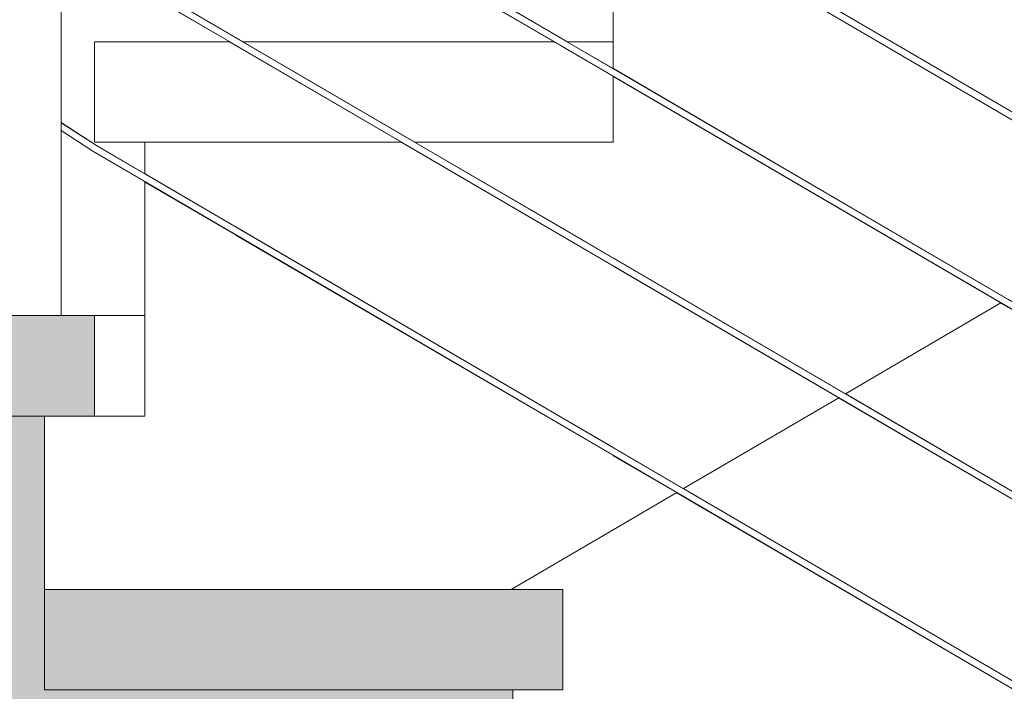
# Model space of a CAD drawing. Header units: millimetres. Extents: x -126680 to -83680, y 18016 to 39016.
# Tile 81 of 121: x -110314 to -109725, y 30888 to 31289. Entities that reach past the tile are written whole.
import ezdxf

# ---------------------------------------------------------------- set-up
doc = ezdxf.new("R2010")
doc.units = ezdxf.units.MM
doc.header["$MEASUREMENT"] = 0
doc.linetypes.add('Wipeout_Contour', pattern=[1000, 0, -1000])
for name, color, linetype, lineweight in [('Nowe_A_Nr_pióra__3', 7, 'Continuous', 13), ('Nowe_Konstrukcja - Schody_Nr_pióra__3', 7, 'Continuous', 13), ('Nowe_Konstrukcja - Stropy_Nr_pióra__21', 7, 'Continuous', 20)]:
    doc.layers.add(name, color=color, linetype=linetype, lineweight=lineweight)
doc.layers.add('Nowe_Konstrukcja - Schody', color=7, linetype='Continuous')
doc.layers.add('Nowe_Konstrukcja - Ściany zew', color=7, linetype='Continuous')
for name, color, linetype, lineweight, true_color in [('Nowe_Konstrukcja - Schody_Nr_pióra__101', 250, 'Continuous', 13, 0x333333), ('Nowe_Konstrukcja - Schody_Nr_pióra__116', 7, 'Continuous', 13, 0xcccccc), ('Nowe_Konstrukcja - Stropy_Nr_pióra__23', 7, 'Continuous', 13, 0x858585)]:
    doc.layers.add(name, color=color, linetype=linetype, lineweight=lineweight, true_color=true_color)

msp = doc.modelspace()

# ---------------------------------------------------------------- wipeouts: each hides what was drawn before it
at = {"color": 254, "linetype": 'Wipeout_Contour', "lineweight": 0, "ltscale": 572930.774969}
msp.add_wipeout([(-110270.03, 31210.58), (-110288.98, 31223.02), (-110288.98, 31112.28), (-110238.98, 31112.28), (-110238.98, 31192.43)], dxfattribs=at).dxf.layer = 'Nowe_Konstrukcja - Ściany zew'
at = {"color": 254, "linetype": 'Wipeout_Contour', "lineweight": 0, "ltscale": 4085711.190507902}
msp.add_wipeout([(-109958.98, 30984.27), (-110019.94, 30948.64), (-109988.98, 30948.64), (-109988.98, 30888.64), (-110018.98, 30888.64), (-110018.98, 30785.01), (-109708.98, 30785.01), (-109708.98, 30725.01), (-109738.98, 30725.01), (-109738.98, 30621.37), (-109428.98, 30621.37), (-109428.98, 30561.37), (-109458.98, 30561.37), (-109458.98, 30457.73), (-109148.98, 30457.73), (-109148.98, 30397.73), (-109178.98, 30397.73), (-109178.98, 30294.1), (-108868.98, 30294.1), (-108868.98, 30234.1), (-108898.98, 30234.1), (-108898.98, 30130.46), (-108588.98, 30130.46), (-108588.98, 30070.46), (-108618.98, 30070.46), (-108618.98, 29966.83), (-108443.98, 29966.83), (-108443.98, 30143.41), (-108869.99, 30392.37), (-109149.99, 30556.01), (-109343.98, 30669.38), (-109343.98, 30457.74), (-109393.98, 30457.74), (-109393.98, 30698.6), (-109709.99, 30883.28), (-109920.89, 31006.53)], dxfattribs=at).dxf.layer = 'Nowe_Konstrukcja - Ściany zew'

# ---------------------------------------------------------------- next in the draw order: linework, layer by layer
at = {"layer": 'Nowe_Konstrukcja - Schody_Nr_pióra__3', "color": 7, "linetype": 'Continuous', "lineweight": 13}
msp.add_line((-110018.98, 30785.01), (-110018.98, 30888.64), dxfattribs=at)

# ---------------------------------------------------------------- next in the draw order: wipeouts: each hides what was drawn before it
at = {"color": 254, "linetype": 'Wipeout_Contour', "lineweight": 0, "ltscale": 1031413.962637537}
msp.add_wipeout([(-110270.03, 31323.91), (-110288.98, 31336.35), (-110288.98, 31227.72), (-110267.93, 31213.98), (-110238.98, 31197.07), (-110238.98, 31215.92), (-110268.98, 31215.92), (-110268.98, 31275.92), (-110187.91, 31275.92)], dxfattribs=at).dxf.layer = 'Nowe_Konstrukcja - Ściany zew'
at = {"color": 254, "linetype": 'Wipeout_Contour', "lineweight": 0, "ltscale": 569585.228645}
msp.add_wipeout([(-109823.92, 31063.2), (-109916.92, 31008.85), (-109708.98, 30887.33), (-109393.98, 30703.24), (-109393.98, 30811.94)], dxfattribs=at).dxf.layer = 'Nowe_Konstrukcja - Ściany zew'

# ---------------------------------------------------------------- next in the draw order: wipeouts: each hides what was drawn before it
at = {"color": 254, "linetype": 'Wipeout_Contour', "lineweight": 0, "ltscale": 802080.269138}
msp.add_wipeout([(-110288.98, 31341.06), (-110267.93, 31327.32), (-110179.99, 31275.92), (-109993.99, 31275.92), (-110215.05, 31405.12), (-110267.93, 31374.22), (-110288.98, 31360.48)], dxfattribs=at).dxf.layer = 'Nowe_Konstrukcja - Ściany zew'
at = {"color": 254, "linetype": 'Wipeout_Contour', "lineweight": 0, "ltscale": 455517.001151}
msp.add_wipeout([(-109726.96, 31119.87), (-109819.96, 31065.52), (-109393.98, 30816.57), (-109393.98, 30925.27)], dxfattribs=at).dxf.layer = 'Nowe_Konstrukcja - Ściany zew'

# ---------------------------------------------------------------- next in the draw order: wipeouts: each hides what was drawn before it
at = {"color": 254, "linetype": 'Wipeout_Contour', "lineweight": 0, "ltscale": 459002.215223}
msp.add_wipeout([(-110348.98, 31112.28), (-110288.98, 31112.28), (-110288.98, 32045.01), (-110348.98, 32045.01)], dxfattribs=at).dxf.layer = 'Nowe_Konstrukcja - Schody'
at = {"color": 254, "linetype": 'Wipeout_Contour', "lineweight": 0, "ltscale": 456523.2543}
msp.add_wipeout([(-109709.99, 30883.28), (-109709.69, 30883.79), (-109989.69, 31047.43), (-109989.99, 31046.92)], dxfattribs=at).dxf.layer = 'Nowe_Konstrukcja - Schody'
at = {"color": 254, "linetype": 'Wipeout_Contour', "lineweight": 0, "ltscale": 915261.676125}
msp.add_wipeout([(-110118.09, 31461.78), (-110211.09, 31407.43), (-109986.06, 31275.92), (-109958.98, 31275.92), (-109958.98, 31368.8), (-109977.38, 31379.55), (-109988.98, 31379.55), (-109988.98, 31386.33)], dxfattribs=at).dxf.layer = 'Nowe_Konstrukcja - Ściany zew'

# ---------------------------------------------------------------- next in the draw order: wipeouts: each hides what was drawn before it
at = {"color": 254, "linetype": 'Wipeout_Contour', "lineweight": 0, "ltscale": 456520.826703}
msp.add_wipeout([(-109988.27, 31049.87), (-109988.98, 31048.65), (-109708.98, 30885.01), (-109708.27, 30886.23)], dxfattribs=at).dxf.layer = 'Nowe_Konstrukcja - Schody'

# ---------------------------------------------------------------- next in the draw order: wipeouts: each hides what was drawn before it
at = {"color": 254, "linetype": 'Wipeout_Contour', "lineweight": 0, "ltscale": 456519.821206}
msp.add_wipeout([(-109987.97, 31050.37), (-109988.27, 31049.87), (-109708.27, 30886.23), (-109707.97, 30886.74)], dxfattribs=at).dxf.layer = 'Nowe_Konstrukcja - Schody'

# ---------------------------------------------------------------- next in the draw order: linework, layer by layer
at = {"layer": 'Nowe_Konstrukcja - Schody_Nr_pióra__3', "color": 7, "linetype": 'Continuous', "lineweight": 13}
msp.add_line((-110018.98, 30888.64), (-109988.98, 30888.64), dxfattribs=at)

# ---------------------------------------------------------------- next in the draw order: wipeouts: each hides what was drawn before it
at = {"color": 254, "linetype": 'Wipeout_Contour', "lineweight": 0, "ltscale": 457779.031549}
msp.add_wipeout([(-109989.99, 31046.92), (-109989.69, 31047.43), (-110269.73, 31211.08), (-110270.03, 31210.58)], dxfattribs=at).dxf.layer = 'Nowe_Konstrukcja - Schody'

# ---------------------------------------------------------------- next in the draw order: wipeouts: each hides what was drawn before it
at = {"color": 254, "linetype": 'Wipeout_Contour', "lineweight": 0, "ltscale": 457776.492214}
msp.add_wipeout([(-109988.98, 31048.65), (-109988.27, 31049.87), (-110268.24, 31213.49), (-110268.98, 31212.28)], dxfattribs=at).dxf.layer = 'Nowe_Konstrukcja - Schody'

# ---------------------------------------------------------------- next in the draw order: wipeouts: each hides what was drawn before it
at = {"color": 254, "linetype": 'Wipeout_Contour', "lineweight": 0, "ltscale": 457775.440312}
msp.add_wipeout([(-109988.27, 31049.87), (-109987.97, 31050.37), (-110267.93, 31213.98), (-110268.24, 31213.49)], dxfattribs=at).dxf.layer = 'Nowe_Konstrukcja - Schody'

# ---------------------------------------------------------------- next in the draw order: wipeouts: each hides what was drawn before it
at = {"color": 254, "linetype": 'Wipeout_Contour', "lineweight": 0, "ltscale": 458450.5223}
msp.add_wipeout([(-110269.73, 31211.08), (-110288.98, 31223.46), (-110288.98, 31223.02), (-110270.03, 31210.58)], dxfattribs=at).dxf.layer = 'Nowe_Konstrukcja - Schody'
at = {"color": 254, "linetype": 'Wipeout_Contour', "lineweight": 0, "ltscale": 456646.458489}
msp.add_wipeout([(-109709.99, 30996.62), (-109709.69, 30997.12), (-109989.69, 31160.76), (-109989.99, 31160.25)], dxfattribs=at).dxf.layer = 'Nowe_Konstrukcja - Schody'
at = {"color": 254, "linetype": 'Wipeout_Contour', "lineweight": 0, "ltscale": 458206.056648}
msp.add_wipeout([(-110238.98, 31112.28), (-110268.98, 31112.28), (-110268.98, 31052.28), (-110238.98, 31052.28)], dxfattribs=at).dxf.layer = 'Nowe_Konstrukcja - Schody'

# ---------------------------------------------------------------- next in the draw order: linework, layer by layer
at = {"layer": 'Nowe_Konstrukcja - Schody_Nr_pióra__3', "color": 7, "linetype": 'Continuous', "lineweight": 13}
msp.add_line((-111909.51, 31112.28), (-110268.98, 31112.28), dxfattribs=at)

# ---------------------------------------------------------------- next in the draw order: wipeouts: each hides what was drawn before it
at = {"color": 254, "linetype": 'Wipeout_Contour', "lineweight": 0, "ltscale": 458450.762359}
msp.add_wipeout([(-110268.24, 31213.49), (-110288.98, 31226.65), (-110288.98, 31225.64), (-110268.98, 31212.28)], dxfattribs=at).dxf.layer = 'Nowe_Konstrukcja - Schody'
at = {"color": 254, "linetype": 'Wipeout_Contour', "lineweight": 0, "ltscale": 456644.039824}
msp.add_wipeout([(-109988.27, 31163.2), (-109988.98, 31161.98), (-109708.98, 30998.34), (-109708.27, 30999.56)], dxfattribs=at).dxf.layer = 'Nowe_Konstrukcja - Schody'
at = {"color": 254, "linetype": 'Wipeout_Contour', "lineweight": 0, "ltscale": 458175.151594}
msp.add_wipeout([(-110238.98, 31052.28), (-110298.98, 31052.28), (-110298.98, 30948.64), (-110238.98, 30948.64)], dxfattribs=at).dxf.layer = 'Nowe_Konstrukcja - Schody'

# ---------------------------------------------------------------- next in the draw order: hatches: boundary and pattern name
at = {"layer": 'Nowe_Konstrukcja - Schody_Nr_pióra__116', "linetype": 'Continuous', "lineweight": 13, "true_color": 0xcccccc}
msp.add_hatch(color=254, dxfattribs=at).paths.add_polyline_path([(-111909.51, 31052.28), (-110268.98, 31052.28), (-110268.98, 31112.28), (-111909.51, 31112.28)])

# ---------------------------------------------------------------- next in the draw order: linework, layer by layer
at = {"layer": 'Nowe_A_Nr_pióra__3', "color": 7, "linetype": 'Continuous', "lineweight": 13}
msp.add_line((-110268.98, 31052.28), (-110268.98, 31112.28), dxfattribs=at)
at = {"layer": 'Nowe_Konstrukcja - Schody_Nr_pióra__3', "color": 7, "linetype": 'Continuous', "lineweight": 13}
for p, q in [((-110298.98, 30948.64), (-110298.98, 31052.28)), ((-110298.98, 31052.28), (-110268.98, 31052.28))]:
    msp.add_line(p, q, dxfattribs=at)

# ---------------------------------------------------------------- next in the draw order: wipeouts: each hides what was drawn before it
at = {"color": 254, "linetype": 'Wipeout_Contour', "lineweight": 0, "ltscale": 343849.067978}
msp.add_wipeout([(-110288.98, 31225.64), (-110288.98, 31224.93), (-110268.98, 31212.28)], dxfattribs=at).dxf.layer = 'Nowe_Konstrukcja - Schody'
at = {"color": 254, "linetype": 'Wipeout_Contour', "lineweight": 0, "ltscale": 456643.038027}
msp.add_wipeout([(-109987.97, 31163.71), (-109988.27, 31163.2), (-109708.27, 30999.56), (-109707.97, 31000.07)], dxfattribs=at).dxf.layer = 'Nowe_Konstrukcja - Schody'

# ---------------------------------------------------------------- next in the draw order: wipeouts: each hides what was drawn before it
at = {"color": 254, "linetype": 'Wipeout_Contour', "lineweight": 0, "ltscale": 458450.934901}
msp.add_wipeout([(-110267.93, 31213.98), (-110288.98, 31227.64), (-110288.98, 31227.23), (-110268.24, 31213.49)], dxfattribs=at).dxf.layer = 'Nowe_Konstrukcja - Schody'

# ---------------------------------------------------------------- next in the draw order: wipeouts: each hides what was drawn before it
at = {"color": 254, "linetype": 'Wipeout_Contour', "lineweight": 0, "ltscale": 343849.585505}
msp.add_wipeout([(-110288.98, 31227.23), (-110288.98, 31226.65), (-110268.24, 31213.49)], dxfattribs=at).dxf.layer = 'Nowe_Konstrukcja - Schody'

# ---------------------------------------------------------------- next in the draw order: wipeouts: each hides what was drawn before it
at = {"color": 254, "linetype": 'Wipeout_Contour', "lineweight": 0, "ltscale": 343849.837186}
msp.add_wipeout([(-110267.93, 31213.98), (-110288.98, 31227.72), (-110288.98, 31227.64)], dxfattribs=at).dxf.layer = 'Nowe_Konstrukcja - Schody'

# ---------------------------------------------------------------- next in the draw order: linework, layer by layer
at = {"layer": 'Nowe_Konstrukcja - Schody_Nr_pióra__101', "color": 250, "linetype": 'Continuous', "lineweight": 13, "true_color": 0x333333}
msp.add_line((-110288.98, 31112.28), (-110288.98, 32045.01), dxfattribs=at)

# ---------------------------------------------------------------- next in the draw order: wipeouts: each hides what was drawn before it
at = {"color": 254, "linetype": 'Wipeout_Contour', "lineweight": 0, "ltscale": 457902.545915}
msp.add_wipeout([(-109989.99, 31160.25), (-109989.69, 31160.76), (-110269.73, 31324.41), (-110270.03, 31323.91)], dxfattribs=at).dxf.layer = 'Nowe_Konstrukcja - Schody'

# ---------------------------------------------------------------- next in the draw order: wipeouts: each hides what was drawn before it
at = {"color": 254, "linetype": 'Wipeout_Contour', "lineweight": 0, "ltscale": 457900.015458}
msp.add_wipeout([(-109988.98, 31161.98), (-109988.27, 31163.2), (-110268.24, 31326.82), (-110268.98, 31325.62)], dxfattribs=at).dxf.layer = 'Nowe_Konstrukcja - Schody'

# ---------------------------------------------------------------- next in the draw order: wipeouts: each hides what was drawn before it
at = {"color": 254, "linetype": 'Wipeout_Contour', "lineweight": 0, "ltscale": 457898.967234}
msp.add_wipeout([(-109988.27, 31163.2), (-109987.97, 31163.71), (-110267.93, 31327.32), (-110268.24, 31326.82)], dxfattribs=at).dxf.layer = 'Nowe_Konstrukcja - Schody'

# ---------------------------------------------------------------- next in the draw order: wipeouts: each hides what was drawn before it
at = {"color": 254, "linetype": 'Wipeout_Contour', "lineweight": 0, "ltscale": 456770.07937}
msp.add_wipeout([(-109709.99, 31109.95), (-109709.69, 31110.46), (-109989.69, 31274.09), (-109989.99, 31273.59)], dxfattribs=at).dxf.layer = 'Nowe_Konstrukcja - Schody'

# ---------------------------------------------------------------- next in the draw order: wipeouts: each hides what was drawn before it
at = {"color": 254, "linetype": 'Wipeout_Contour', "lineweight": 0, "ltscale": 456767.669634}
msp.add_wipeout([(-109988.27, 31276.53), (-109988.98, 31275.31), (-109708.98, 31111.68), (-109708.27, 31112.9)], dxfattribs=at).dxf.layer = 'Nowe_Konstrukcja - Schody'

# ---------------------------------------------------------------- next in the draw order: wipeouts: each hides what was drawn before it
at = {"color": 254, "linetype": 'Wipeout_Contour', "lineweight": 0, "ltscale": 456766.671536}
msp.add_wipeout([(-109987.97, 31277.04), (-109988.27, 31276.53), (-109708.27, 31112.9), (-109707.97, 31113.4)], dxfattribs=at).dxf.layer = 'Nowe_Konstrukcja - Schody'

# ---------------------------------------------------------------- next in the draw order: wipeouts: each hides what was drawn before it
at = {"color": 254, "linetype": 'Wipeout_Contour', "lineweight": 0, "ltscale": 458026.475663}
msp.add_wipeout([(-109989.99, 31273.59), (-109989.69, 31274.09), (-110269.73, 31437.75), (-110270.03, 31437.25)], dxfattribs=at).dxf.layer = 'Nowe_Konstrukcja - Schody'

# ---------------------------------------------------------------- next in the draw order: wipeouts: each hides what was drawn before it
at = {"color": 254, "linetype": 'Wipeout_Contour', "lineweight": 0, "ltscale": 458023.954082}
msp.add_wipeout([(-109988.98, 31275.31), (-109988.27, 31276.53), (-110268.24, 31440.15), (-110268.98, 31438.95)], dxfattribs=at).dxf.layer = 'Nowe_Konstrukcja - Schody'

# ---------------------------------------------------------------- next in the draw order: wipeouts: each hides what was drawn before it
at = {"color": 254, "linetype": 'Wipeout_Contour', "lineweight": 0, "ltscale": 458022.909534}
msp.add_wipeout([(-109988.27, 31276.53), (-109987.97, 31277.04), (-110267.93, 31440.65), (-110268.24, 31440.15)], dxfattribs=at).dxf.layer = 'Nowe_Konstrukcja - Schody'

# ---------------------------------------------------------------- next in the draw order: wipeouts: each hides what was drawn before it
at = {"color": 254, "linetype": 'Wipeout_Contour', "lineweight": 0, "ltscale": 456894.116604}
msp.add_wipeout([(-109709.99, 31223.28), (-109709.69, 31223.79), (-109989.69, 31387.43), (-109989.99, 31386.92)], dxfattribs=at).dxf.layer = 'Nowe_Konstrukcja - Schody'
at = {"color": 254, "linetype": 'Wipeout_Contour', "lineweight": 0, "ltscale": 458186.521868}
msp.add_wipeout([(-110268.98, 31215.92), (-110085.25, 31215.92), (-110187.91, 31275.92), (-110268.98, 31275.92)], dxfattribs=at).dxf.layer = 'Nowe_Konstrukcja - Schody'

# ---------------------------------------------------------------- next in the draw order: linework, layer by layer
at = {"layer": 'Nowe_Konstrukcja - Schody_Nr_pióra__101', "color": 250, "linetype": 'Continuous', "lineweight": 13, "true_color": 0x333333}
for p, q in [((-110267.93, 31213.98), (-110288.98, 31227.72)), ((-110270.03, 31210.58), (-110288.98, 31223.02))]:
    msp.add_line(p, q, dxfattribs=at)
at = {"layer": 'Nowe_Konstrukcja - Schody_Nr_pióra__3', "color": 7, "linetype": 'Continuous', "lineweight": 13}
for p, q in [((-110268.98, 31275.92), (-110187.91, 31275.92)), ((-110268.98, 31215.92), (-110268.98, 31275.92))]:
    msp.add_line(p, q, dxfattribs=at)

# ---------------------------------------------------------------- next in the draw order: wipeouts: each hides what was drawn before it
at = {"color": 254, "linetype": 'Wipeout_Contour', "lineweight": 0, "ltscale": 456891.715795}
msp.add_wipeout([(-109988.27, 31389.87), (-109988.98, 31388.65), (-109708.98, 31225.01), (-109708.27, 31226.23)], dxfattribs=at).dxf.layer = 'Nowe_Konstrukcja - Schody'
at = {"color": 254, "linetype": 'Wipeout_Contour', "lineweight": 0, "ltscale": 458170.704558}
msp.add_wipeout([(-110238.98, 31197.07), (-110184.82, 31165.41), (-110184.82, 31215.92), (-110238.98, 31215.92)], dxfattribs=at).dxf.layer = 'Nowe_Konstrukcja - Schody'

# ---------------------------------------------------------------- next in the draw order: linework, layer by layer
at = {"layer": 'Nowe_Konstrukcja - Schody_Nr_pióra__3', "color": 7, "linetype": 'Continuous', "lineweight": 13}
for p in [(-110268.98, 31215.92), (-110238.98, 31197.07)]:
    msp.add_line(p, (-110238.98, 31215.92), dxfattribs=at)

# ---------------------------------------------------------------- next in the draw order: wipeouts: each hides what was drawn before it
at = {"color": 254, "linetype": 'Wipeout_Contour', "lineweight": 0, "ltscale": 456890.721394}
msp.add_wipeout([(-109987.97, 31390.37), (-109988.27, 31389.87), (-109708.27, 31226.23), (-109707.97, 31226.74)], dxfattribs=at).dxf.layer = 'Nowe_Konstrukcja - Schody'
at = {"color": 254, "linetype": 'Wipeout_Contour', "lineweight": 0, "ltscale": 572551.31321}
msp.add_wipeout([(-110238.98, 30948.64), (-110184.82, 30948.64), (-110184.82, 31160.78), (-110238.98, 31192.43), (-110238.98, 31052.28)], dxfattribs=at).dxf.layer = 'Nowe_Konstrukcja - Schody'

# ---------------------------------------------------------------- next in the draw order: linework, layer by layer
at = {"layer": 'Nowe_A_Nr_pióra__3', "color": 7, "linetype": 'Continuous', "lineweight": 13}
msp.add_line((-110238.98, 31052.28), (-110238.98, 31112.28), dxfattribs=at)
at = {"layer": 'Nowe_Konstrukcja - Schody_Nr_pióra__3', "color": 7, "linetype": 'Continuous', "lineweight": 13}
for p, q in [((-110238.98, 31112.28), (-110238.98, 31192.43)), ((-110268.98, 31112.28), (-110238.98, 31112.28)), ((-110268.98, 31052.28), (-110238.98, 31052.28))]:
    msp.add_line(p, q, dxfattribs=at)

# ---------------------------------------------------------------- next in the draw order: wipeouts: each hides what was drawn before it
at = {"color": 254, "linetype": 'Wipeout_Contour', "lineweight": 0, "ltscale": 571924.67978}
msp.add_wipeout([(-110179.99, 31275.92), (-110077.32, 31215.92), (-109958.98, 31215.92), (-109958.98, 31255.46), (-109993.99, 31275.92)], dxfattribs=at).dxf.layer = 'Nowe_Konstrukcja - Schody'

# ---------------------------------------------------------------- next in the draw order: linework, layer by layer
at = {"layer": 'Nowe_Konstrukcja - Schody_Nr_pióra__101', "color": 250, "linetype": 'Continuous', "lineweight": 13, "true_color": 0x333333}
msp.add_line((-109989.99, 31273.59), (-110270.03, 31437.25), dxfattribs=at)
at = {"layer": 'Nowe_Konstrukcja - Schody_Nr_pióra__3', "color": 7, "linetype": 'Continuous', "lineweight": 13}
msp.add_line((-110179.99, 31275.92), (-109993.99, 31275.92), dxfattribs=at)

# ---------------------------------------------------------------- next in the draw order: wipeouts: each hides what was drawn before it
at = {"color": 254, "linetype": 'Wipeout_Contour', "lineweight": 0, "ltscale": 342983.625752}
msp.add_wipeout([(-109958.98, 31275.92), (-109986.06, 31275.92), (-109958.98, 31260.1)], dxfattribs=at).dxf.layer = 'Nowe_Konstrukcja - Schody'
at = {"color": 254, "linetype": 'Wipeout_Contour', "lineweight": 0, "ltscale": 571992.740877}
msp.add_wipeout([(-110085.25, 31215.92), (-110184.82, 31215.92), (-110184.82, 31165.41), (-109958.98, 31033.43), (-109958.98, 31142.13)], dxfattribs=at).dxf.layer = 'Nowe_Konstrukcja - Schody'

# ---------------------------------------------------------------- next in the draw order: linework, layer by layer
at = {"layer": 'Nowe_Konstrukcja - Schody_Nr_pióra__101', "color": 250, "linetype": 'Continuous', "lineweight": 13, "true_color": 0x333333}
msp.add_line((-109987.97, 31277.04), (-110267.93, 31440.65), dxfattribs=at)
at = {"layer": 'Nowe_Konstrukcja - Schody_Nr_pióra__3', "color": 7, "linetype": 'Continuous', "lineweight": 13}
for p, q in [((-110238.98, 31215.92), (-110184.82, 31215.92)), ((-110184.82, 31215.92), (-110085.25, 31215.92))]:
    msp.add_line(p, q, dxfattribs=at)

# ---------------------------------------------------------------- next in the draw order: wipeouts: each hides what was drawn before it
at = {"color": 254, "linetype": 'Wipeout_Contour', "lineweight": 0, "ltscale": 571739.047886}
msp.add_wipeout([(-110184.82, 31160.78), (-110184.82, 30948.64), (-110019.94, 30948.64), (-109958.98, 30984.27), (-109958.98, 31028.8)], dxfattribs=at).dxf.layer = 'Nowe_Konstrukcja - Schody'

# ---------------------------------------------------------------- next in the draw order: hatches: boundary and pattern name
at = {"layer": 'Nowe_Konstrukcja - Schody_Nr_pióra__116', "linetype": 'Continuous', "lineweight": 13, "true_color": 0xcccccc}
msp.add_hatch(color=254, dxfattribs=at).paths.add_polyline_path([(-110298.98, 30888.64), (-109988.98, 30888.64), (-109988.98, 30948.64), (-110298.98, 30948.64)])

# ---------------------------------------------------------------- next in the draw order: linework, layer by layer
at = {"layer": 'Nowe_Konstrukcja - Schody_Nr_pióra__3', "color": 7, "linetype": 'Continuous', "lineweight": 13}
for p in [(-110298.98, 30948.64), (-109988.98, 30888.64)]:
    msp.add_line(p, (-109988.98, 30948.64), dxfattribs=at)

# ---------------------------------------------------------------- next in the draw order: wipeouts: each hides what was drawn before it
at = {"color": 254, "linetype": 'Wipeout_Contour', "lineweight": 0, "ltscale": 343007.68402}
msp.add_wipeout([(-109958.98, 31215.92), (-110077.32, 31215.92), (-109958.98, 31146.76)], dxfattribs=at).dxf.layer = 'Nowe_Konstrukcja - Schody'
at = {"color": 254, "linetype": 'Wipeout_Contour', "lineweight": 0, "ltscale": 342703.93257}
msp.add_wipeout([(-109920.89, 31006.53), (-109958.98, 31028.8), (-109958.98, 30984.27)], dxfattribs=at).dxf.layer = 'Nowe_Konstrukcja - Schody'

# ---------------------------------------------------------------- next in the draw order: linework, layer by layer
at = {"layer": 'Nowe_Konstrukcja - Schody_Nr_pióra__101', "color": 250, "linetype": 'Continuous', "lineweight": 13, "true_color": 0x333333}
for p, q in [((-109987.97, 31163.71), (-110267.93, 31327.32)), ((-109989.99, 31160.25), (-110270.03, 31323.91)), ((-109987.97, 31050.37), (-110267.93, 31213.98)), ((-109989.99, 31046.92), (-110270.03, 31210.58))]:
    msp.add_line(p, q, dxfattribs=at)
at = {"layer": 'Nowe_Konstrukcja - Schody_Nr_pióra__3', "color": 7, "linetype": 'Continuous', "lineweight": 13}
msp.add_line((-110019.94, 30948.64), (-109958.98, 30984.27), dxfattribs=at)

# ---------------------------------------------------------------- next in the draw order: wipeouts: each hides what was drawn before it
at = {"color": 254, "linetype": 'Wipeout_Contour', "lineweight": 0, "ltscale": 570972.28773}
msp.add_wipeout([(-109783.46, 31379.55), (-109958.98, 31379.55), (-109958.98, 31373.43), (-109678.98, 31209.79), (-109678.98, 31318.49)], dxfattribs=at).dxf.layer = 'Nowe_Konstrukcja - Schody'

# ---------------------------------------------------------------- next in the draw order: wipeouts: each hides what was drawn before it
at = {"color": 254, "linetype": 'Wipeout_Contour', "lineweight": 0, "ltscale": 570761.436851}
msp.add_wipeout([(-109958.98, 31368.8), (-109958.98, 31260.1), (-109722.99, 31122.18), (-109678.98, 31147.9), (-109678.98, 31205.16)], dxfattribs=at).dxf.layer = 'Nowe_Konstrukcja - Schody'

# ---------------------------------------------------------------- next in the draw order: linework, layer by layer
at = {"layer": 'Nowe_Konstrukcja - Schody_Nr_pióra__3', "color": 7, "linetype": 'Continuous', "lineweight": 13}
for p, q in [((-109958.98, 31260.1), (-109958.98, 31368.8)), ((-109986.06, 31275.92), (-109958.98, 31275.92))]:
    msp.add_line(p, q, dxfattribs=at)

# ---------------------------------------------------------------- next in the draw order: wipeouts: each hides what was drawn before it
at = {"color": 254, "linetype": 'Wipeout_Contour', "lineweight": 0, "ltscale": 571087.026124}
msp.add_wipeout([(-109958.98, 31255.46), (-109958.98, 31215.92), (-109958.98, 31146.76), (-109819.96, 31065.52), (-109726.96, 31119.87)], dxfattribs=at).dxf.layer = 'Nowe_Konstrukcja - Schody'

# ---------------------------------------------------------------- next in the draw order: linework, layer by layer
at = {"layer": 'Nowe_Konstrukcja - Schody_Nr_pióra__101', "color": 250, "linetype": 'Continuous', "lineweight": 13, "true_color": 0x333333}
for p, q in [((-109707.97, 31226.74), (-109987.97, 31390.37)), ((-109709.99, 31223.28), (-109989.99, 31386.92))]:
    msp.add_line(p, q, dxfattribs=at)
at = {"layer": 'Nowe_Konstrukcja - Schody_Nr_pióra__3', "color": 7, "linetype": 'Continuous', "lineweight": 13}
for p, q in [((-109958.98, 31215.92), (-109958.98, 31255.46)), ((-110077.32, 31215.92), (-109958.98, 31215.92)), ((-109819.96, 31065.52), (-109726.96, 31119.87))]:
    msp.add_line(p, q, dxfattribs=at)

# ---------------------------------------------------------------- next in the draw order: wipeouts: each hides what was drawn before it
at = {"color": 254, "linetype": 'Wipeout_Contour', "lineweight": 0, "ltscale": 456877.078032}
msp.add_wipeout([(-109823.92, 31063.2), (-109958.98, 31142.13), (-109958.98, 31033.43), (-109916.92, 31008.85)], dxfattribs=at).dxf.layer = 'Nowe_Konstrukcja - Schody'

# ---------------------------------------------------------------- next in the draw order: hatches: boundary and pattern name
at = {"layer": 'Nowe_Konstrukcja - Stropy_Nr_pióra__23', "linetype": 'Continuous', "lineweight": 13, "true_color": 0x858585}
h = msp.add_hatch(dxfattribs=at)
h.set_pattern_fill('Beton_zbrojony_0002', color=252, style=0, pattern_type=2)
h.set_pattern_definition([(45, (0, 0), (-91.92388, 91.92388), []), (45, (-45.96, 45.96), (-91.92388, 91.92388), [97.5, -32.5])])
h.paths.add_polyline_path([(-112149.51, 31052.28), (-112149.51, 30751.94), (-111909.51, 30751.94), (-111909.51, 30852.28), (-111868.98, 30852.28), (-110633.14, 30852.28), (-108038.51, 29335.94), (-107484.69, 29012.28), (-107468.98, 29012.28), (-107468.98, 28992.28), (-105849.51, 28992.28), (-105849.51, 28792.28), (-105609.51, 28792.28), (-105609.51, 28992.28), (-100413.86, 28992.28), (-95969.5, 28992.28), (-95969.5, 28792.46), (-95969.5, 28792.28), (-95829.51, 28792.28), (-95768.42, 28792.28), (-95709.51, 28792.28), (-95709.51, 29192.28), (-95709.51, 30212.28), (-95969.5, 30212.28), (-95969.5, 29192.28), (-100413.86, 29192.28), (-105729.51, 29192.28), (-107468.98, 29192.28), (-107468.98, 29312.28), (-107498.98, 29312.28), (-107498.98, 29415.92), (-107778.98, 29415.92), (-107778.98, 29475.92), (-107778.98, 29579.55), (-108058.98, 29579.55), (-108058.98, 29639.55), (-108058.98, 29743.19), (-108338.98, 29743.19), (-108338.98, 29906.83), (-108618.98, 29906.83), (-108618.98, 29966.83), (-108618.98, 30070.46), (-108723.67, 30070.46), (-108898.98, 30070.46), (-108898.98, 30130.46), (-108898.98, 30234.1), (-109178.98, 30234.1), (-109178.98, 30294.1), (-109178.98, 30397.73), (-109458.98, 30397.73), (-109458.98, 30457.73), (-109458.98, 30561.37), (-109738.98, 30561.37), (-109738.98, 30621.37), (-109738.98, 30725.01), (-110018.98, 30725.01), (-110018.98, 30785.01), (-110018.98, 30888.64), (-110298.98, 30888.64), (-110298.98, 31052.28), (-111909.51, 31052.28)])

# ---------------------------------------------------------------- next in the draw order: linework, layer by layer
at = {"layer": 'Nowe_Konstrukcja - Schody_Nr_pióra__101', "color": 250, "linetype": 'Continuous', "lineweight": 13, "true_color": 0x333333}
for p, q in [((-109709.99, 31109.95), (-109989.99, 31273.59)), ((-109707.97, 31113.4), (-109987.97, 31277.04)), ((-109709.99, 30996.62), (-109989.99, 31160.25)), ((-109707.97, 31000.07), (-109987.97, 31163.71)), ((-109707.97, 30886.74), (-109987.97, 31050.37)), ((-109709.99, 30883.28), (-109989.99, 31046.92))]:
    msp.add_line(p, q, dxfattribs=at)
at = {"layer": 'Nowe_Konstrukcja - Schody_Nr_pióra__3', "color": 7, "linetype": 'Continuous', "lineweight": 13}
for p, q in [((-109916.92, 31008.85), (-109823.92, 31063.2)), ((-109958.98, 30984.27), (-109920.89, 31006.53))]:
    msp.add_line(p, q, dxfattribs=at)
at = {"layer": 'Nowe_Konstrukcja - Stropy_Nr_pióra__21', "color": 7, "linetype": 'Continuous', "lineweight": 20, "flags": 128}
msp.add_lwpolyline([(-108338.98, 29906.83), (-108618.98, 29906.83), (-108618.98, 29966.83), (-108618.98, 30070.46), (-108723.67, 30070.46), (-108898.98, 30070.46), (-108898.98, 30130.46), (-108898.98, 30234.1), (-109178.98, 30234.1), (-109178.98, 30294.1), (-109178.98, 30397.73), (-109458.98, 30397.73), (-109458.98, 30457.73), (-109458.98, 30561.37), (-109738.98, 30561.37), (-109738.98, 30621.37), (-109738.98, 30725.01), (-110018.98, 30725.01), (-110018.98, 30785.01), (-110018.98, 30888.64), (-110298.98, 30888.64), (-110298.98, 31052.28), (-111909.51, 31052.28)], dxfattribs=at)

doc.saveas('drawing.dxf')
